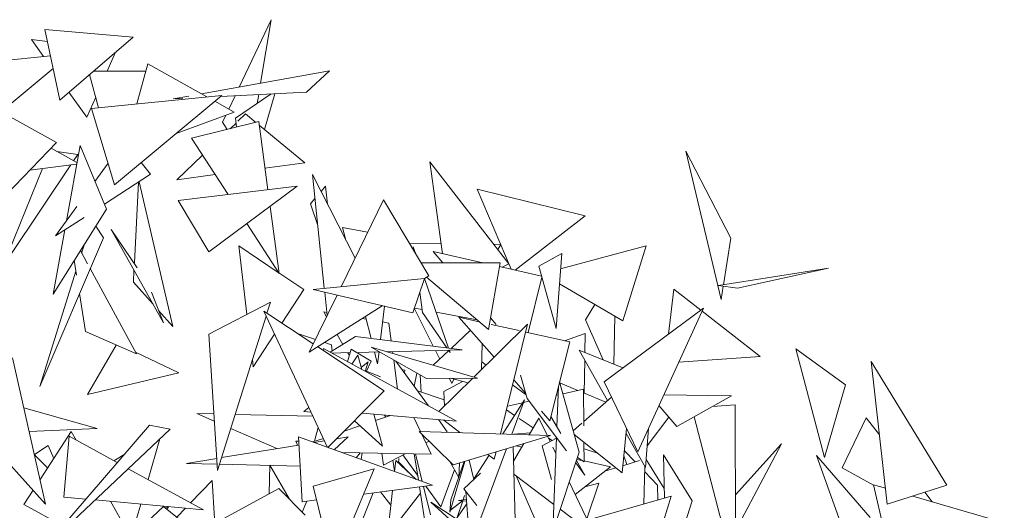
# Model space of a CAD drawing. Header units: metres. Extents: x -14.5 to 19.7, y -19.1 to 4.
# Tile 210 of 218: x 18.208 to 18.517, y 3.534 to 3.688. Entities that reach past the tile are written whole.
import ezdxf

# ---------------------------------------------------------------- set-up
doc = ezdxf.new("R2010")
doc.units = ezdxf.units.M
doc.layers.add('G-IMPT', color=7, linetype='Continuous', lineweight=5)
doc.layers.add('L-PLNT', color=7, linetype='Continuous', lineweight=5, true_color=0x005900)

# ---------------------------------------------------------------- blocks, each defined once
blk = doc.blocks.new('ÁRVORES ORNAMENTAIS - Pequeno e Médio Porte - Ipê-roxo-2976198-A')
at = {"layer": 'G-IMPT', "color": 253, "true_color": 0xaaaaaa}
for p, q in [((7.74128, 3.68512), (7.74595, 3.66293)), ((7.74128, 3.68512), (7.76902, 3.68266)), ((7.80227, 3.66701), (7.81227, 3.68816)), ((7.809, 3.66822), (7.81227, 3.68816)), ((7.74595, 3.66293), (7.76902, 3.68266)), ((7.74084, 3.67661), (7.73702, 3.68198)), ((7.74209, 3.68128), (7.73702, 3.68198)), ((7.70843, 3.67332), (7.74302, 3.67683)), ((7.76078, 3.67197), (7.76335, 3.67781)), ((7.7449, 3.64964), (7.70297, 3.67287)), ((7.72755, 3.65925), (7.74386, 3.67286)), ((7.77358, 3.67433), (7.77016, 3.66172)), ((7.77358, 3.67433), (7.79213, 3.66395)), ((7.75532, 3.67095), (7.75814, 3.6605)), ((7.77296, 3.67203), (7.75651, 3.67196)), ((7.83063, 3.67211), (7.79044, 3.66489)), ((7.82339, 3.66542), (7.83063, 3.67211)), ((7.75443, 3.65754), (7.74883, 3.6654)), ((7.75443, 3.65754), (7.75723, 3.6639)), ((7.7559, 3.66027), (7.79685, 3.66442)), ((7.76314, 3.63634), (7.79685, 3.66442)), ((7.78651, 3.66418), (7.78156, 3.6633)), ((7.82339, 3.66542), (7.7964, 3.66405)), ((7.799, 3.6601), (7.80098, 3.66428)), ((7.80112, 3.65725), (7.81235, 3.66486)), ((7.80796, 3.66188), (7.80841, 3.66466)), ((7.81345, 3.66491), (7.81027, 3.65368)), ((7.78455, 3.66345), (7.78156, 3.6633)), ((7.79461, 3.66256), (7.80071, 3.65914)), ((7.76314, 3.63634), (7.7559, 3.66027)), ((7.78246, 3.65243), (7.80071, 3.65914)), ((7.79708, 3.65603), (7.7981, 3.65818)), ((7.80428, 3.6586), (7.80185, 3.65627)), ((7.80751, 3.65595), (7.80428, 3.6586)), ((7.80839, 3.65617), (7.7873, 3.65097)), ((7.79708, 3.65603), (7.79849, 3.65373)), ((7.80128, 3.65573), (7.79943, 3.65396)), ((7.80112, 3.65725), (7.80142, 3.65445)), ((7.80839, 3.65617), (7.81127, 3.63476)), ((7.82293, 3.64328), (7.80854, 3.65511)), ((7.72475, 3.62877), (7.7449, 3.64964)), ((7.7523, 3.64868), (7.74801, 3.625)), ((7.76056, 3.6287), (7.7523, 3.64868)), ((7.7873, 3.65097), (7.79877, 3.63326)), ((7.74321, 3.64789), (7.75132, 3.6433)), ((7.74505, 3.64685), (7.7516, 3.64585)), ((7.7516, 3.64585), (7.75028, 3.64389)), ((7.79075, 3.64565), (7.78267, 3.63792)), ((7.95364, 3.60032), (7.94248, 3.64694)), ((7.94248, 3.64694), (7.95661, 3.61957)), ((7.74941, 3.6426), (7.73053, 3.61449)), ((7.7365, 3.64094), (7.75124, 3.64283)), ((7.76109, 3.6431), (7.75697, 3.6374)), ((7.77445, 3.63964), (7.77153, 3.64333)), ((7.82293, 3.64328), (7.81035, 3.6416)), ((7.88696, 3.61153), (7.86209, 3.64359)), ((7.86209, 3.64359), (7.86609, 3.61471)), ((7.74051, 3.64145), (7.72802, 3.61076)), ((7.77445, 3.63964), (7.75993, 3.63024)), ((7.79471, 3.63953), (7.78267, 3.63792)), ((7.83866, 3.61334), (7.82524, 3.63963)), ((7.82524, 3.63963), (7.829, 3.60386)), ((7.76935, 3.61183), (7.77066, 3.63719)), ((7.78144, 3.59191), (7.77085, 3.63731)), ((7.78315, 3.63139), (7.82052, 3.63587)), ((7.7927, 3.61535), (7.82052, 3.63587)), ((7.82942, 3.63594), (7.82798, 3.63427)), ((7.83004, 3.63023), (7.82942, 3.63594)), ((7.88769, 3.60984), (7.87701, 3.63493)), ((7.91093, 3.62658), (7.87701, 3.63493)), ((7.75132, 3.62958), (7.74464, 3.62034)), ((7.7927, 3.61535), (7.78315, 3.63139)), ((7.81196, 3.62956), (7.81479, 3.6085)), ((7.82604, 3.63201), (7.82466, 3.6304)), ((7.82693, 3.62355), (7.82466, 3.6304)), ((7.84755, 3.63163), (7.8343, 3.60438)), ((7.84755, 3.63163), (7.86182, 3.60779)), ((7.76056, 3.6287), (7.74384, 3.60204)), ((7.8889, 3.60957), (7.91093, 3.62658)), ((7.75358, 3.62613), (7.74464, 3.62034)), ((7.75721, 3.62335), (7.75962, 3.61973)), ((7.80465, 3.62417), (7.81479, 3.6085)), ((7.7475, 3.62219), (7.74384, 3.60204)), ((7.77025, 3.61029), (7.76209, 3.62234)), ((7.76209, 3.62234), (7.77852, 3.59302)), ((7.83467, 3.62291), (7.8356, 3.61934)), ((7.83467, 3.62291), (7.84261, 3.62146)), ((7.75962, 3.61973), (7.73963, 3.57302)), ((7.75368, 3.61772), (7.75281, 3.61494)), ((7.81455, 3.60887), (7.80215, 3.61716)), ((7.8047, 3.5957), (7.80215, 3.61716)), ((7.85574, 3.61794), (7.86566, 3.61785)), ((7.88219, 3.61768), (7.88436, 3.61766)), ((7.88343, 3.61608), (7.88438, 3.61762)), ((7.93005, 3.61721), (7.90318, 3.60996)), ((7.93005, 3.61721), (7.92271, 3.59363)), ((7.95435, 3.60494), (7.95661, 3.61957)), ((7.75463, 3.61159), (7.7524, 3.61569)), ((7.85693, 3.61691), (7.85711, 3.61566)), ((7.85693, 3.61691), (7.85774, 3.61461)), ((7.86623, 3.61185), (7.86318, 3.61537)), ((7.86318, 3.61537), (7.87877, 3.61185)), ((7.90353, 3.61478), (7.89635, 3.61083)), ((7.90353, 3.61478), (7.90182, 3.5913)), ((7.75124, 3.60798), (7.7505, 3.61265)), ((7.88422, 3.61186), (7.85939, 3.61184)), ((7.88422, 3.61186), (7.88054, 3.59095)), ((7.88696, 3.61153), (7.88479, 3.6105)), ((7.75103, 3.60929), (7.73963, 3.57302)), ((7.77, 3.58327), (7.75547, 3.61003)), ((7.76904, 3.60581), (7.76923, 3.60959)), ((7.82257, 3.60351), (7.81476, 3.60873)), ((7.88402, 3.61067), (7.89723, 3.60769)), ((7.89635, 3.61083), (7.90182, 3.5913)), ((7.98729, 3.61017), (7.95281, 3.6047)), ((7.95871, 3.60388), (7.98729, 3.61017)), ((7.77526, 3.59884), (7.76904, 3.60581)), ((7.86045, 3.60697), (7.82553, 3.60351)), ((7.85675, 3.59613), (7.86045, 3.60697)), ((7.86043, 3.6069), (7.86803, 3.5851)), ((7.86182, 3.60779), (7.86045, 3.60692)), ((7.88054, 3.59095), (7.86107, 3.60731)), ((7.89301, 3.58995), (7.89733, 3.60732)), ((7.90284, 3.60523), (7.92271, 3.59363)), ((7.75402, 3.59027), (7.75214, 3.60224)), ((7.77472, 3.60261), (7.77852, 3.59302)), ((7.82257, 3.60351), (7.81566, 3.59293)), ((7.83302, 3.60174), (7.82429, 3.58379)), ((7.85675, 3.59613), (7.82553, 3.60351)), ((7.82913, 3.60266), (7.8299, 3.59533)), ((7.85896, 3.60261), (7.85986, 3.59632)), ((7.93703, 3.58948), (7.9387, 3.6036)), ((7.94718, 3.59699), (7.9387, 3.6036)), ((7.95871, 3.60388), (7.95281, 3.6047)), ((7.95364, 3.60032), (7.95428, 3.60449)), ((7.79269, 3.58944), (7.81208, 3.59955)), ((7.81208, 3.59955), (7.81097, 3.59603)), ((7.91391, 3.59877), (7.91104, 3.59394)), ((7.78144, 3.59191), (7.77697, 3.59692)), ((7.83004, 3.55395), (7.80999, 3.59669)), ((7.82555, 3.58639), (7.80999, 3.59669)), ((7.84714, 3.5984), (7.82429, 3.58379)), ((7.8298, 3.59626), (7.82883, 3.59643)), ((7.82971, 3.59493), (7.82883, 3.59643)), ((7.84664, 3.58779), (7.84785, 3.59824)), ((7.86322, 3.5857), (7.85726, 3.59762)), ((7.85974, 3.59717), (7.85727, 3.59764)), ((7.85986, 3.59632), (7.86751, 3.58516)), ((7.87699, 3.59393), (7.8641, 3.59635)), ((7.94801, 3.59761), (7.91687, 3.57455)), ((7.92744, 3.55256), (7.94801, 3.59761)), ((7.9658, 3.58249), (7.94759, 3.59668)), ((7.8107, 3.59517), (7.79545, 3.54665)), ((7.84211, 3.59418), (7.84086, 3.59439)), ((7.84189, 3.59504), (7.84367, 3.58816)), ((7.84928, 3.59297), (7.84728, 3.59331)), ((7.84928, 3.59297), (7.85002, 3.58737)), ((7.8823, 3.58224), (7.87126, 3.59479)), ((7.87126, 3.59479), (7.87767, 3.59336)), ((7.87598, 3.57603), (7.89284, 3.5926)), ((7.88294, 3.59254), (7.88118, 3.59457)), ((7.88137, 3.59254), (7.89022, 3.59058)), ((7.88432, 3.5582), (7.89284, 3.5926)), ((7.91656, 3.58143), (7.91104, 3.59394)), ((7.91989, 3.58008), (7.92026, 3.59506)), ((7.75402, 3.59027), (7.77, 3.58327)), ((7.79269, 3.58944), (7.79545, 3.54665)), ((7.81338, 3.58945), (7.80667, 3.57917)), ((7.82053, 3.58971), (7.82625, 3.58783)), ((7.83481, 3.58628), (7.833, 3.58936)), ((7.87487, 3.59068), (7.86882, 3.585)), ((7.89223, 3.59013), (7.90604, 3.58706)), ((7.91088, 3.58972), (7.90445, 3.58741)), ((7.91088, 3.58972), (7.91078, 3.58377)), ((7.82913, 3.58688), (7.83129, 3.58617)), ((7.83084, 3.58378), (7.83879, 3.58878)), ((7.87233, 3.58456), (7.83879, 3.58878)), ((7.8786, 3.58644), (7.87834, 3.57835)), ((7.89982, 3.56231), (7.90604, 3.58706)), ((7.76369, 3.58603), (7.75464, 3.57051)), ((7.7833, 3.57731), (7.76971, 3.5838)), ((7.84783, 3.57164), (7.82693, 3.58548)), ((7.82872, 3.58494), (7.82867, 3.58433)), ((7.82872, 3.58494), (7.87047, 3.56219)), ((7.83142, 3.58414), (7.83129, 3.58617)), ((7.83129, 3.58353), (7.83715, 3.58368)), ((7.83748, 3.58476), (7.83626, 3.58083)), ((7.83687, 3.58279), (7.83636, 3.58366)), ((7.83748, 3.58476), (7.84376, 3.58103)), ((7.83962, 3.58374), (7.84629, 3.58391)), ((7.86104, 3.57554), (7.84368, 3.58539)), ((7.84368, 3.58539), (7.87708, 3.57571)), ((7.84478, 3.58387), (7.84575, 3.58012)), ((7.84575, 3.58012), (7.84619, 3.5839)), ((7.8486, 3.58396), (7.87233, 3.58456)), ((7.85045, 3.58401), (7.85053, 3.5834)), ((7.86809, 3.58431), (7.86321, 3.57973)), ((7.86525, 3.58165), (7.8639, 3.58435)), ((7.868, 3.58445), (7.86852, 3.58369)), ((7.86826, 3.58445), (7.86852, 3.58369)), ((7.92277, 3.57891), (7.90897, 3.5845)), ((7.91795, 3.56862), (7.90897, 3.5845)), ((7.986, 3.55081), (7.97701, 3.58485)), ((7.97701, 3.58485), (7.99263, 3.57352)), ((7.7415, 3.53617), (7.73108, 3.58202)), ((7.80667, 3.57917), (7.8064, 3.58147)), ((7.83765, 3.58007), (7.83957, 3.58283)), ((7.84078, 3.57837), (7.83957, 3.58283)), ((7.84059, 3.57906), (7.8428, 3.58077)), ((7.84184, 3.57779), (7.8428, 3.58077)), ((7.84212, 3.57764), (7.84376, 3.58103)), ((7.8508, 3.58135), (7.85198, 3.57226)), ((7.8617, 3.56697), (7.8515, 3.58095)), ((7.8798, 3.57979), (7.87842, 3.58082)), ((7.91075, 3.58136), (7.91058, 3.57096)), ((7.94028, 3.58069), (7.9658, 3.58249)), ((8.00577, 3.53607), (8.00067, 3.58092)), ((8.00067, 3.58092), (8.02447, 3.54207)), ((7.7833, 3.57731), (7.75464, 3.57051)), ((7.8422, 3.57781), (7.84663, 3.57604)), ((7.85338, 3.57837), (7.85423, 3.5782)), ((7.85417, 3.57729), (7.85423, 3.5782)), ((7.85806, 3.57723), (7.85718, 3.57317)), ((7.85941, 3.57132), (7.85906, 3.57666)), ((7.86104, 3.57554), (7.87708, 3.57571)), ((7.86495, 3.5652), (7.87564, 3.57569)), ((7.87241, 3.57464), (7.86653, 3.5715)), ((7.86906, 3.57404), (7.86827, 3.57561)), ((7.86863, 3.57562), (7.87412, 3.5742)), ((7.86906, 3.57404), (7.86963, 3.57536)), ((7.89219, 3.57099), (7.88852, 3.57516)), ((7.89267, 3.56926), (7.89062, 3.57657)), ((7.90906, 3.55244), (7.90289, 3.57454)), ((7.903, 3.57417), (7.9086, 3.5718)), ((7.92744, 3.55256), (7.91687, 3.57455)), ((7.83013, 3.55392), (7.84783, 3.57164)), ((7.85823, 3.57173), (7.86663, 3.56884)), ((7.86671, 3.56692), (7.86653, 3.5715)), ((7.89235, 3.57039), (7.88813, 3.57356)), ((7.90202, 3.56042), (7.90252, 3.57304)), ((7.9104, 3.5722), (7.90395, 3.57077)), ((7.9104, 3.5722), (7.91049, 3.56073)), ((7.91041, 3.57103), (7.91735, 3.56809)), ((7.986, 3.55081), (7.99263, 3.57352)), ((7.89187, 3.5689), (7.88503, 3.55818)), ((7.89126, 3.56795), (7.88647, 3.56688)), ((7.88786, 3.55809), (7.89187, 3.5689)), ((7.89332, 3.5684), (7.89154, 3.56801)), ((7.89267, 3.56926), (7.90502, 3.55289)), ((7.90241, 3.57043), (7.90183, 3.57029)), ((7.91919, 3.56971), (7.91048, 3.56207)), ((7.93561, 3.57046), (7.9568, 3.5701)), ((7.93968, 3.56047), (7.9568, 3.5701)), ((7.75769, 3.55988), (7.73464, 3.56638)), ((7.79445, 3.56216), (7.789, 3.56455)), ((7.789, 3.56455), (7.7943, 3.56444)), ((7.82255, 3.56518), (7.82418, 3.56643)), ((7.82255, 3.56518), (7.82484, 3.56502)), ((7.84089, 3.56469), (7.87047, 3.56219)), ((7.88617, 3.56568), (7.88873, 3.56397)), ((7.89982, 3.56231), (7.89721, 3.56527)), ((7.93968, 3.56047), (7.93408, 3.56711)), ((7.95086, 3.56675), (7.95804, 3.56725)), ((7.9581, 3.52666), (7.95804, 3.56725)), ((7.801, 3.5643), (7.82543, 3.56378)), ((7.83843, 3.56223), (7.8473, 3.55435)), ((7.8473, 3.55435), (7.84458, 3.56438)), ((7.84973, 3.56394), (7.84512, 3.56237)), ((7.84828, 3.56345), (7.84789, 3.5641)), ((7.8571, 3.56332), (7.85918, 3.55896)), ((7.8676, 3.55887), (7.86484, 3.56267)), ((7.86651, 3.56253), (7.87157, 3.55859)), ((7.89022, 3.56298), (7.89455, 3.56008)), ((7.89635, 3.56316), (7.89329, 3.55793)), ((7.89635, 3.56316), (7.89893, 3.55776)), ((7.90324, 3.5583), (7.90015, 3.56364)), ((7.90985, 3.56153), (7.90718, 3.55918)), ((7.93715, 3.56347), (7.93035, 3.55442)), ((7.94508, 3.56351), (7.95518, 3.52493)), ((7.99161, 3.54752), (7.99908, 3.56325)), ((8.00329, 3.55792), (7.99908, 3.56325)), ((7.73634, 3.55889), (7.75769, 3.55988)), ((7.74955, 3.55894), (7.73975, 3.54388)), ((7.77409, 3.56087), (7.74062, 3.52198)), ((7.78061, 3.55967), (7.74062, 3.52198)), ((7.74955, 3.55894), (7.75108, 3.55621)), ((7.78061, 3.55967), (7.77409, 3.56087)), ((7.81404, 3.55354), (7.79961, 3.55989)), ((7.82595, 3.55584), (7.82711, 3.56018)), ((7.84017, 3.56069), (7.8352, 3.55899)), ((7.8695, 3.54843), (7.85881, 3.55897)), ((7.85881, 3.55897), (7.90004, 3.55772)), ((7.8885, 3.55807), (7.89363, 3.55852)), ((7.92251, 3.54591), (7.92393, 3.55986)), ((7.93075, 3.55982), (7.92983, 3.54761)), ((7.74885, 3.55743), (7.74726, 3.53833)), ((7.74885, 3.55743), (7.764, 3.54915)), ((7.77365, 3.54387), (7.77733, 3.55658)), ((7.82097, 3.55586), (7.82004, 3.55592)), ((7.82056, 3.5546), (7.82004, 3.55592)), ((7.82208, 3.53687), (7.82089, 3.55725)), ((7.82089, 3.55725), (7.86297, 3.54205)), ((7.82871, 3.55678), (7.82535, 3.55564)), ((7.82908, 3.55599), (7.82584, 3.55546)), ((7.83214, 3.55319), (7.83651, 3.5572)), ((7.83651, 3.5572), (7.8328, 3.5566)), ((7.85951, 3.55829), (7.8626, 3.55181)), ((7.86193, 3.5559), (7.8609, 3.55537)), ((7.8695, 3.54843), (7.90004, 3.55772)), ((7.90187, 3.55679), (7.89745, 3.55442)), ((7.89909, 3.55743), (7.8999, 3.55574)), ((7.89936, 3.55686), (7.90054, 3.55608)), ((7.90071, 3.52759), (7.90188, 3.55705)), ((7.92251, 3.54591), (7.9075, 3.55802)), ((7.91053, 3.55558), (7.91058, 3.54937)), ((7.92983, 3.54761), (7.92377, 3.55832)), ((7.74233, 3.55456), (7.73797, 3.55172)), ((7.74233, 3.55456), (7.74406, 3.5505)), ((7.82104, 3.55468), (7.79673, 3.55073)), ((7.8626, 3.55181), (7.8346, 3.5523)), ((7.84023, 3.5522), (7.83899, 3.55071)), ((7.84088, 3.55219), (7.84055, 3.55015)), ((7.87474, 3.52278), (7.88615, 3.55349)), ((7.88234, 3.55022), (7.88291, 3.55251)), ((7.88919, 3.51961), (7.88828, 3.55414)), ((7.89167, 3.55518), (7.8884, 3.54959)), ((7.891, 3.55403), (7.8892, 3.55442)), ((7.89022, 3.55461), (7.88996, 3.5546)), ((7.89745, 3.55442), (7.90034, 3.54386)), ((7.90906, 3.55244), (7.90071, 3.52759)), ((7.90072, 3.55402), (7.90168, 3.552)), ((7.91054, 3.55348), (7.91481, 3.55212)), ((7.92657, 3.54938), (7.92322, 3.55285)), ((7.97252, 3.55503), (7.95808, 3.53906)), ((7.9581, 3.52774), (7.97252, 3.55503)), ((7.7415, 3.53617), (7.72865, 3.55039)), ((7.74211, 3.54752), (7.73798, 3.55165)), ((7.76632, 3.55185), (7.76288, 3.54976)), ((7.79521, 3.55048), (7.78571, 3.54893)), ((7.84708, 3.55208), (7.84753, 3.54837)), ((7.85438, 3.55196), (7.84753, 3.54837)), ((7.85053, 3.54994), (7.85106, 3.54661)), ((7.85104, 3.54636), (7.85142, 3.5498)), ((7.85142, 3.5498), (7.85781, 3.54391)), ((7.85233, 3.54896), (7.85242, 3.55041)), ((7.85584, 3.54573), (7.85242, 3.5493)), ((7.8583, 3.54522), (7.85364, 3.55157)), ((7.85855, 3.54365), (7.85726, 3.55191)), ((7.85974, 3.54321), (7.8576, 3.5519)), ((7.87119, 3.5445), (7.86837, 3.54955)), ((7.87314, 3.54953), (7.86842, 3.53362)), ((7.87296, 3.54948), (7.86869, 3.53748)), ((7.87447, 3.54994), (7.87592, 3.5439)), ((7.88074, 3.55146), (7.87587, 3.54381)), ((7.88038, 3.55174), (7.88234, 3.55022)), ((7.91083, 3.54519), (7.90817, 3.54979)), ((7.90985, 3.54985), (7.9083, 3.55019)), ((7.90849, 3.55076), (7.91058, 3.54937)), ((7.91886, 3.54785), (7.91057, 3.54969)), ((7.92801, 3.54982), (7.92274, 3.5482)), ((7.924, 3.54858), (7.92306, 3.55129)), ((7.93002, 3.5501), (7.93575, 3.54108)), ((7.93583, 3.53803), (7.93548, 3.55164)), ((7.93548, 3.55164), (7.94453, 3.53717)), ((8.00037, 3.53193), (7.98351, 3.55135)), ((7.98351, 3.55135), (7.99159, 3.52885)), ((7.76745, 3.54726), (7.79107, 3.53435)), ((7.79532, 3.54868), (7.78571, 3.54893)), ((7.82143, 3.54801), (7.79608, 3.54866)), ((7.81173, 3.53935), (7.81189, 3.54839)), ((7.81805, 3.53764), (7.81189, 3.54839)), ((7.82546, 3.54177), (7.84465, 3.54719)), ((7.84465, 3.54719), (7.83177, 3.51619)), ((7.86557, 3.53532), (7.86987, 3.54685)), ((7.87119, 3.5445), (7.87147, 3.54903)), ((7.90779, 3.5392), (7.91886, 3.54785)), ((7.90792, 3.54905), (7.91083, 3.54519)), ((7.92051, 3.54752), (7.91709, 3.54646)), ((7.92964, 3.54794), (7.92931, 3.53618)), ((7.93363, 3.54208), (7.9296, 3.54625)), ((7.99161, 3.54752), (8.00148, 3.54206)), ((7.79375, 3.54358), (7.78702, 3.53656)), ((7.79375, 3.54358), (7.79447, 3.53166)), ((7.87283, 3.54097), (7.87806, 3.54586)), ((7.90105, 3.53605), (7.88851, 3.5455)), ((7.89585, 3.52987), (7.88919, 3.54498)), ((7.90592, 3.54311), (7.91393, 3.52634)), ((7.73756, 3.54053), (7.73463, 3.53602)), ((7.81475, 3.54099), (7.78332, 3.52396)), ((7.82295, 3.53268), (7.81475, 3.54099)), ((7.82546, 3.54177), (7.83177, 3.51619)), ((7.84138, 3.53931), (7.86297, 3.54205)), ((7.84986, 3.53578), (7.84663, 3.53998)), ((7.84846, 3.54021), (7.85037, 3.54039)), ((7.8488, 3.52627), (7.85038, 3.54045)), ((7.8615, 3.52476), (7.85888, 3.54153)), ((7.86232, 3.53277), (7.86012, 3.54169)), ((7.86557, 3.53532), (7.86083, 3.54178)), ((7.87283, 3.54097), (7.87686, 3.53571)), ((7.87474, 3.52278), (7.87348, 3.54007)), ((7.91518, 3.54271), (7.91077, 3.54153)), ((7.91518, 3.54271), (7.91145, 3.53154)), ((7.93363, 3.54208), (7.93372, 3.53743)), ((8.00144, 3.54222), (8.0052, 3.54113)), ((8.00144, 3.54222), (8.00472, 3.52818)), ((8.00577, 3.53607), (8.02447, 3.54207)), ((8.0199, 3.53685), (8.01754, 3.53985)), ((7.74726, 3.53833), (7.75415, 3.5377)), ((7.75703, 3.53744), (7.79107, 3.53435)), ((7.76183, 3.53701), (7.7658, 3.5299)), ((7.82207, 3.53357), (7.82352, 3.53705)), ((7.82208, 3.53687), (7.82653, 3.53743)), ((7.83992, 3.5286), (7.84431, 3.53969)), ((7.8488, 3.52627), (7.85918, 3.53962)), ((7.87042, 3.53156), (7.86243, 3.5368)), ((7.86952, 3.5303), (7.86243, 3.5368)), ((7.86869, 3.53748), (7.86842, 3.53362)), ((7.8686, 3.53425), (7.87243, 3.53718)), ((7.87243, 3.53718), (7.86874, 3.53436)), ((7.87072, 3.53198), (7.87249, 3.53718)), ((7.87109, 3.53725), (7.87366, 3.53758)), ((7.87109, 3.53725), (7.87369, 3.53711)), ((7.87258, 3.53744), (7.87305, 3.53883)), ((7.93792, 3.53863), (7.91163, 3.53115)), ((7.93792, 3.53863), (7.93051, 3.5149)), ((7.93647, 3.51254), (7.94453, 3.53717)), ((8.01377, 3.53864), (8.04251, 3.53028)), ((7.74689, 3.52927), (7.73463, 3.53602)), ((7.77849, 3.53534), (7.75458, 3.51324)), ((7.77006, 3.53152), (7.7714, 3.53614)), ((7.77849, 3.53534), (7.78893, 3.527)), ((7.779, 3.53493), (7.78009, 3.53535)), ((7.77953, 3.5345), (7.7802, 3.53534)), ((7.78539, 3.53487), (7.78265, 3.53201)), ((7.86125, 3.51874), (7.87376, 3.53622)), ((7.91393, 3.52634), (7.90305, 3.53454))]:
    blk.add_line(p, q, dxfattribs=at)

msp = doc.modelspace()

# ---------------------------------------------------------------- block references
at = {"layer": 'L-PLNT', "color": 253, "true_color": 0xaaaaaa}
msp.add_blockref('ÁRVORES ORNAMENTAIS - Pequeno e Médio Porte - Ipê-roxo-2976198-A', (10.47483, 0), dxfattribs=at)

doc.saveas('drawing.dxf')
